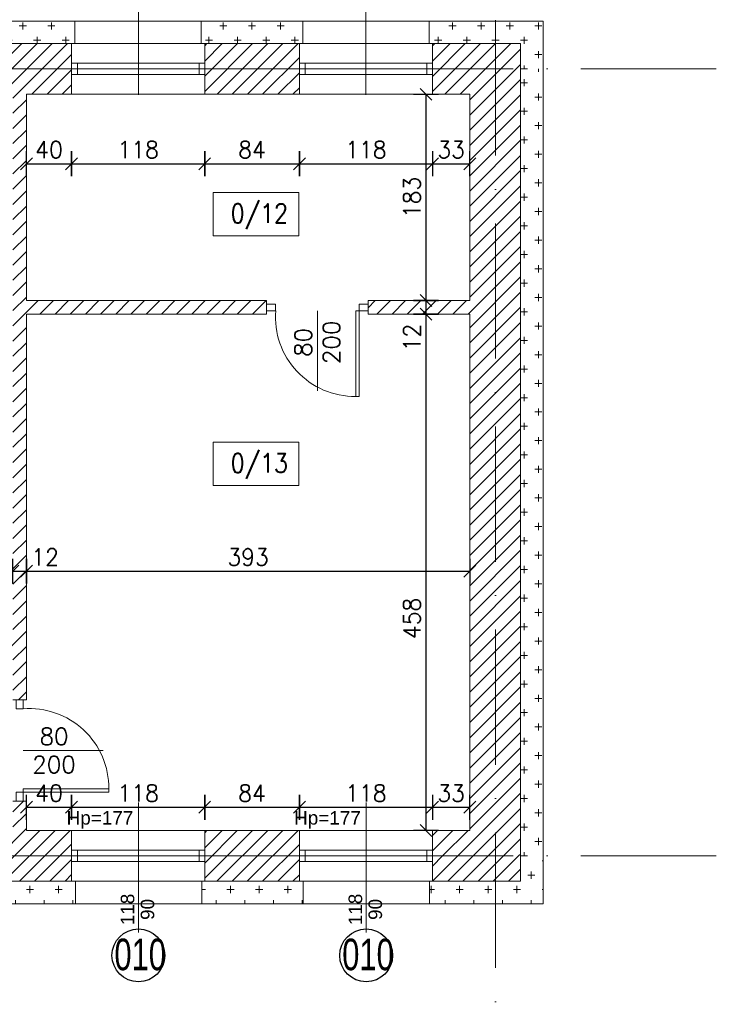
# Model space of a CAD drawing. Header units: millimetres. Extents: x -37273 to 136949, y -1495242345 to -598.
# Tile 35 of 38: x 44047 to 44665, y -16985 to -16112. Entities that reach past the tile are written whole.
import ezdxf

# ---------------------------------------------------------------- set-up
doc = ezdxf.new("R2010")
doc.units = ezdxf.units.MM
doc.linetypes.add('ACAD_ISO10W100', pattern=[18, 12, -3, 0, -3])
for name, color, linetype, lineweight in [('A-DRZ', 3, 'Continuous', 13), ('A-OKN', 3, 'Continuous', 13), ('F-BIL-OP', 103, 'Continuous', 9), ('urządzenia', 252, 'Continuous', 0), ('wymiarowannie', 253, 'Continuous', 5), ('ściany', 190, 'Continuous', 25)]:
    doc.layers.add(name, color=color, linetype=linetype, lineweight=lineweight)
for name, color, linetype in [('OPISY', 4, 'Continuous'), ('wym', 1, 'Continuous'), ('ściana', 7, 'Continuous')]:
    doc.layers.add(name, color=color, linetype=linetype)
doc.styles.add('op2', font='arial.ttf')
doc.styles.add('SIMPLEX', font='simplex', dxfattribs={"width": 0.85})
doc.styles.get("Standard").update_dxf_attribs({"font": 'arial.ttf'})
doc.styles.add('WYM_50', font='simplex.shx', dxfattribs={"width": 0.95})
doc.dimstyles.new('50', dxfattribs={"dimtxt": 15, "dimasz": 0.15, "dimexe": 13, "dimexo": 30, "dimgap": 5, "dimtad": 1, "dimdec": 0, "dimrnd": 0.5, "dimzin": 1, "dimdsep": 46, "dimtxsty": 'WYM_50', "dimblk": 'A', "dimcen": 3, "dimdle": 5, "dimse1": 1, "dimse2": 1, "dimclrd": 256, "dimclre": 256, "dimclrt": 2, "dimaunit": 1, "dimadec": 0, "dimazin": 0, "dimtfac": 0.32, "dimtdec": 0, "dimtix": 1, "dimtmove": 1, "dimatfit": 3, "dimldrblk": 'A', "dimfxl": 1, "dimtvp": 0.08, "dimtolj": 1, "dimtzin": 1, "dimarcsym": 0})

# ---------------------------------------------------------------- blocks, each defined once
blk = doc.blocks.new('A')
at = {"color": 1, "linetype": 'Continuous'}
blk.add_line((0, 73.6), (0, -73.6), dxfattribs=at)
at = {"color": 7, "linetype": 'Continuous'}
blk.add_line((-35.3, -35.3), (35.3, 35.3), dxfattribs=at)
blk = doc.blocks.new('*D2352')
at = {"layer": 'Defpoints', "color": 0, "lineweight": 13, "ltscale": 3}
for p in [(44491, -16876.05), (43668, -17215.41), (44491, -17931.85)]:
    blk.add_point(p, dxfattribs=at)
at = {"layer": 'wym', "lineweight": -2}
blk.add_line((43668.15, -17931.85), (44490.85, -17931.85), dxfattribs=at)
at = {"layer": 'wym', "lineweight": -2, "ltscale": 3, "xscale": 0.15, "yscale": 0.15, "zscale": 0.15, "rotation": 180}
blk.add_blockref('A', (43668, -17931.85), dxfattribs=at)
at = {"layer": 'wym', "lineweight": -2, "ltscale": 3, "xscale": 0.15, "yscale": 0.15, "zscale": 0.15}
blk.add_blockref('A', (44491, -17931.85), dxfattribs=at)
at = {"layer": 'wym', "color": 2, "ltscale": 3, "insert": (44079.5, -17919.35), "char_height": 15, "attachment_point": 5, "style": 'WYM_50'}
blk.add_mtext('\\A1;823', dxfattribs=at)
blk = doc.blocks.new('*D2401')
at = {"layer": 'Defpoints', "color": 0, "lineweight": 13, "ltscale": 3}
for p in [(44053, -16575.35), (44446, -16575.35), (44446, -16601.06)]:
    blk.add_point(p, dxfattribs=at)
at = {"layer": 'wym', "lineweight": -2}
blk.add_line((44053.15, -16601.06), (44445.85, -16601.06), dxfattribs=at)
at = {"layer": 'wym', "lineweight": -2, "ltscale": 3, "xscale": 0.15, "yscale": 0.15, "zscale": 0.15, "rotation": 180}
blk.add_blockref('A', (44053, -16601.06), dxfattribs=at)
at = {"layer": 'wym', "lineweight": -2, "ltscale": 3, "xscale": 0.15, "yscale": 0.15, "zscale": 0.15}
blk.add_blockref('A', (44446, -16601.06), dxfattribs=at)
at = {"layer": 'wym', "color": 2, "ltscale": 3, "insert": (44249.5, -16588.56), "char_height": 15, "attachment_point": 5, "style": 'WYM_50'}
blk.add_mtext('\\A1;393', dxfattribs=at)
blk = doc.blocks.new('*D2414')
at = {"layer": 'Defpoints', "color": 0, "lineweight": 13, "ltscale": 3}
for p in [(44211, -16810.48), (44093, -16837.89), (44211, -16837.89)]:
    blk.add_point(p, dxfattribs=at)
at = {"layer": 'wym', "lineweight": -2}
blk.add_line((44093.15, -16810.48), (44210.85, -16810.48), dxfattribs=at)
at = {"layer": 'wym', "lineweight": -2, "ltscale": 3, "xscale": 0.15, "yscale": 0.15, "zscale": 0.15, "rotation": 180}
blk.add_blockref('A', (44093, -16810.48), dxfattribs=at)
at = {"layer": 'wym', "lineweight": -2, "ltscale": 3, "xscale": 0.15, "yscale": 0.15, "zscale": 0.15}
blk.add_blockref('A', (44211, -16810.48), dxfattribs=at)
at = {"layer": 'wym', "color": 2, "ltscale": 3, "insert": (44152, -16797.98), "char_height": 15, "attachment_point": 5, "style": 'WYM_50'}
blk.add_mtext('\\A1;118', dxfattribs=at)
blk = doc.blocks.new('*D2490')
at = {"layer": 'Defpoints', "color": 0, "lineweight": 13, "ltscale": 3}
for p in [(44491, -15767.94), (43986, -16009.45), (44491, -16133.05)]:
    blk.add_point(p, dxfattribs=at)
at = {"layer": 'wym', "lineweight": -2}
blk.add_line((43986.15, -15767.94), (44490.85, -15767.94), dxfattribs=at)
at = {"layer": 'wym', "lineweight": -2, "ltscale": 3, "xscale": 0.15, "yscale": 0.15, "zscale": 0.15, "rotation": 180}
blk.add_blockref('A', (43986, -15767.94), dxfattribs=at)
at = {"layer": 'wym', "lineweight": -2, "ltscale": 3, "xscale": 0.15, "yscale": 0.15, "zscale": 0.15}
blk.add_blockref('A', (44491, -15767.94), dxfattribs=at)
at = {"layer": 'wym', "color": 2, "ltscale": 3, "insert": (44238.5, -15755.44), "char_height": 15, "attachment_point": 5, "style": 'WYM_50'}
blk.add_mtext('\\A1;505', dxfattribs=at)
blk = doc.blocks.new('*D2493')
at = {"layer": 'Defpoints', "color": 0, "lineweight": 13, "ltscale": 3}
for p in [(44491, -15721.23), (43668, -16014.55), (44491, -16133.05)]:
    blk.add_point(p, dxfattribs=at)
at = {"layer": 'wym', "lineweight": -2}
blk.add_line((43668.15, -15721.23), (44490.85, -15721.23), dxfattribs=at)
at = {"layer": 'wym', "lineweight": -2, "ltscale": 3, "xscale": 0.15, "yscale": 0.15, "zscale": 0.15, "rotation": 180}
blk.add_blockref('A', (43668, -15721.23), dxfattribs=at)
at = {"layer": 'wym', "lineweight": -2, "ltscale": 3, "xscale": 0.15, "yscale": 0.15, "zscale": 0.15}
blk.add_blockref('A', (44491, -15721.23), dxfattribs=at)
at = {"layer": 'wym', "color": 2, "ltscale": 3, "insert": (44079.5, -15708.73), "char_height": 15, "attachment_point": 5, "style": 'WYM_50'}
blk.add_mtext('\\A1;823', dxfattribs=at)
blk = doc.blocks.new('*D2613')
at = {"layer": 'Defpoints', "color": 0, "lineweight": 13, "ltscale": 3}
for p in [(44093, -16178.05), (44211, -16178.05), (44211, -16239.64)]:
    blk.add_point(p, dxfattribs=at)
at = {"layer": 'wym', "lineweight": -2}
blk.add_line((44093.15, -16239.64), (44210.85, -16239.64), dxfattribs=at)
at = {"layer": 'wym', "lineweight": -2, "ltscale": 3, "xscale": 0.15, "yscale": 0.15, "zscale": 0.15, "rotation": 180}
blk.add_blockref('A', (44093, -16239.64), dxfattribs=at)
at = {"layer": 'wym', "lineweight": -2, "ltscale": 3, "xscale": 0.15, "yscale": 0.15, "zscale": 0.15}
blk.add_blockref('A', (44211, -16239.64), dxfattribs=at)
at = {"layer": 'wym', "color": 2, "ltscale": 3, "insert": (44152, -16227.14), "char_height": 15, "attachment_point": 5, "style": 'WYM_50'}
blk.add_mtext('\\A1;118', dxfattribs=at)
blk = doc.blocks.new('*D2612')
at = {"layer": 'Defpoints', "color": 0, "lineweight": 13, "ltscale": 3}
for p in [(44053, -16178.05), (44093, -16178.05), (44093, -16239.64)]:
    blk.add_point(p, dxfattribs=at)
at = {"layer": 'wym', "lineweight": -2}
blk.add_line((44053.15, -16239.64), (44092.85, -16239.64), dxfattribs=at)
at = {"layer": 'wym', "lineweight": -2, "ltscale": 3, "xscale": 0.15, "yscale": 0.15, "zscale": 0.15, "rotation": 180}
blk.add_blockref('A', (44053, -16239.64), dxfattribs=at)
at = {"layer": 'wym', "lineweight": -2, "ltscale": 3, "xscale": 0.15, "yscale": 0.15, "zscale": 0.15}
blk.add_blockref('A', (44093, -16239.64), dxfattribs=at)
at = {"layer": 'wym', "color": 2, "ltscale": 3, "insert": (44073, -16227.14), "char_height": 15, "attachment_point": 5, "style": 'WYM_50'}
blk.add_mtext('\\A1;40', dxfattribs=at)
blk = doc.blocks.new('*D2413')
at = {"layer": 'Defpoints', "color": 0, "lineweight": 13, "ltscale": 3}
for p in [(44093, -16810.48), (44053, -16831.05), (44093, -16831.05)]:
    blk.add_point(p, dxfattribs=at)
at = {"layer": 'wym', "lineweight": -2}
blk.add_line((44053.15, -16810.48), (44092.85, -16810.48), dxfattribs=at)
at = {"layer": 'wym', "lineweight": -2, "ltscale": 3, "xscale": 0.15, "yscale": 0.15, "zscale": 0.15, "rotation": 180}
blk.add_blockref('A', (44053, -16810.48), dxfattribs=at)
at = {"layer": 'wym', "lineweight": -2, "ltscale": 3, "xscale": 0.15, "yscale": 0.15, "zscale": 0.15}
blk.add_blockref('A', (44093, -16810.48), dxfattribs=at)
at = {"layer": 'wym', "color": 2, "ltscale": 3, "insert": (44073, -16797.98), "char_height": 15, "attachment_point": 5, "style": 'WYM_50'}
blk.add_mtext('\\A1;40', dxfattribs=at)
blk = doc.blocks.new('*D2400')
at = {"layer": 'Defpoints', "color": 0, "lineweight": 13, "ltscale": 3}
for p in [(44041, -16567.14), (44053, -16567.14), (44053, -16601.06)]:
    blk.add_point(p, dxfattribs=at)
at = {"layer": 'wym', "lineweight": -2}
for p, q in [((44041.15, -16601.06), (44052.85, -16601.06)), ((44053, -16601.06), (44084.73, -16601.06))]:
    blk.add_line(p, q, dxfattribs=at)
at = {"layer": 'wym', "lineweight": -2, "ltscale": 3, "xscale": 0.15, "yscale": 0.15, "zscale": 0.15, "rotation": 180}
blk.add_blockref('A', (44041, -16601.06), dxfattribs=at)
at = {"layer": 'wym', "lineweight": -2, "ltscale": 3, "xscale": 0.15, "yscale": 0.15, "zscale": 0.15}
blk.add_blockref('A', (44053, -16601.06), dxfattribs=at)
at = {"layer": 'wym', "color": 2, "ltscale": 3, "insert": (44069.55, -16588.56), "char_height": 15, "attachment_point": 5, "style": 'WYM_50'}
blk.add_mtext('\\A1;12', dxfattribs=at)
blk = doc.blocks.new('DRZWI80')
at = {"layer": 'A-DRZ', "extrusion": (0, 0, -1)}
for points in [[(-63186.49, 25780.28), (-63183.49, 25780.28), (-63183.49, 25856.28)], [(-63186.49, 25856.28), (-63183.49, 25856.28)]]:
    blk.add_lwpolyline(points, dxfattribs=at)
at = {"layer": 'A-DRZ'}
for points in [[(63186.49, 25780.28), (63186.49, 25856.28)], [(63149.49, 25780.28), (63149.49, 25851.36)]]:
    blk.add_lwpolyline(points, dxfattribs=at)
for points in [[(63104.49, 25774.28), (63104.49, 25780.28), (63112.49, 25780.28), (63112.49, 25774.28)], [(63194.49, 25774.28), (63194.49, 25780.28), (63186.49, 25780.28), (63186.49, 25774.28)]]:
    blk.add_lwpolyline(points, close=True, dxfattribs=at)
at = {"layer": 'A-DRZ', "color": 1}
blk.add_arc((63182.77, 25785.79), 70.49, 89.40844, 184.48773, dxfattribs=at)
blk = doc.blocks.new('GFT43')
at = {"layer": 'A-DRZ'}
blk.add_blockref('DRZWI80', (-63194.49, -25774.28), dxfattribs=at)
blk = doc.blocks.new('*D2616')
at = {"layer": 'Defpoints', "color": 0, "lineweight": 13, "ltscale": 3}
for p in [(44413, -16178.05), (44446, -16178.05), (44446, -16239.64)]:
    blk.add_point(p, dxfattribs=at)
at = {"layer": 'wym', "lineweight": -2}
for p, q in [((44412.85, -16239.64), (44412.7, -16239.64)), ((44413, -16239.64), (44446, -16239.64)), ((44446.15, -16239.64), (44446.3, -16239.64))]:
    blk.add_line(p, q, dxfattribs=at)
at = {"layer": 'wym', "lineweight": -2, "ltscale": 3, "xscale": 0.15, "yscale": 0.15, "zscale": 0.15}
blk.add_blockref('A', (44413, -16239.64), dxfattribs=at)
at = {"layer": 'wym', "lineweight": -2, "ltscale": 3, "xscale": 0.15, "yscale": 0.15, "zscale": 0.15, "rotation": 180}
blk.add_blockref('A', (44446, -16239.64), dxfattribs=at)
at = {"layer": 'wym', "color": 2, "ltscale": 3, "insert": (44429.5, -16227.14), "char_height": 15, "attachment_point": 5, "style": 'WYM_50'}
blk.add_mtext('\\A1;33', dxfattribs=at)
blk = doc.blocks.new('*D2615')
at = {"layer": 'Defpoints', "color": 0, "lineweight": 13, "ltscale": 3}
for p in [(44295, -16178.05), (44413, -16178.05), (44413, -16239.64)]:
    blk.add_point(p, dxfattribs=at)
at = {"layer": 'wym', "lineweight": -2}
blk.add_line((44295.15, -16239.64), (44412.85, -16239.64), dxfattribs=at)
at = {"layer": 'wym', "lineweight": -2, "ltscale": 3, "xscale": 0.15, "yscale": 0.15, "zscale": 0.15, "rotation": 180}
blk.add_blockref('A', (44295, -16239.64), dxfattribs=at)
at = {"layer": 'wym', "lineweight": -2, "ltscale": 3, "xscale": 0.15, "yscale": 0.15, "zscale": 0.15}
blk.add_blockref('A', (44413, -16239.64), dxfattribs=at)
at = {"layer": 'wym', "color": 2, "ltscale": 3, "insert": (44354, -16227.14), "char_height": 15, "attachment_point": 5, "style": 'WYM_50'}
blk.add_mtext('\\A1;118', dxfattribs=at)
blk = doc.blocks.new('*D2614')
at = {"layer": 'Defpoints', "color": 0, "lineweight": 13, "ltscale": 3}
for p in [(44211, -16178.05), (44295, -16178.05), (44295, -16239.64)]:
    blk.add_point(p, dxfattribs=at)
at = {"layer": 'wym', "lineweight": -2}
blk.add_line((44211.15, -16239.64), (44294.85, -16239.64), dxfattribs=at)
at = {"layer": 'wym', "lineweight": -2, "ltscale": 3, "xscale": 0.15, "yscale": 0.15, "zscale": 0.15, "rotation": 180}
blk.add_blockref('A', (44211, -16239.64), dxfattribs=at)
at = {"layer": 'wym', "lineweight": -2, "ltscale": 3, "xscale": 0.15, "yscale": 0.15, "zscale": 0.15}
blk.add_blockref('A', (44295, -16239.64), dxfattribs=at)
at = {"layer": 'wym', "color": 2, "ltscale": 3, "insert": (44253, -16227.14), "char_height": 15, "attachment_point": 5, "style": 'WYM_50'}
blk.add_mtext('\\A1;84', dxfattribs=at)
blk = doc.blocks.new('*D2417')
at = {"layer": 'Defpoints', "color": 0, "lineweight": 13, "ltscale": 3}
for p in [(44446, -16810.48), (44413, -16822.22), (44446, -16822.22)]:
    blk.add_point(p, dxfattribs=at)
at = {"layer": 'wym', "lineweight": -2}
for p, q in [((44412.85, -16810.48), (44412.7, -16810.48)), ((44413, -16810.48), (44446, -16810.48)), ((44446.15, -16810.48), (44446.3, -16810.48))]:
    blk.add_line(p, q, dxfattribs=at)
at = {"layer": 'wym', "lineweight": -2, "ltscale": 3, "xscale": 0.15, "yscale": 0.15, "zscale": 0.15}
blk.add_blockref('A', (44413, -16810.48), dxfattribs=at)
at = {"layer": 'wym', "lineweight": -2, "ltscale": 3, "xscale": 0.15, "yscale": 0.15, "zscale": 0.15, "rotation": 180}
blk.add_blockref('A', (44446, -16810.48), dxfattribs=at)
at = {"layer": 'wym', "color": 2, "ltscale": 3, "insert": (44429.5, -16797.98), "char_height": 15, "attachment_point": 5, "style": 'WYM_50'}
blk.add_mtext('\\A1;33', dxfattribs=at)
blk = doc.blocks.new('*D2416')
at = {"layer": 'Defpoints', "color": 0, "lineweight": 13, "ltscale": 3}
for p in [(44413, -16810.48), (44295, -16840.97), (44413, -16840.97)]:
    blk.add_point(p, dxfattribs=at)
at = {"layer": 'wym', "lineweight": -2}
blk.add_line((44295.15, -16810.48), (44412.85, -16810.48), dxfattribs=at)
at = {"layer": 'wym', "lineweight": -2, "ltscale": 3, "xscale": 0.15, "yscale": 0.15, "zscale": 0.15, "rotation": 180}
blk.add_blockref('A', (44295, -16810.48), dxfattribs=at)
at = {"layer": 'wym', "lineweight": -2, "ltscale": 3, "xscale": 0.15, "yscale": 0.15, "zscale": 0.15}
blk.add_blockref('A', (44413, -16810.48), dxfattribs=at)
at = {"layer": 'wym', "color": 2, "ltscale": 3, "insert": (44354, -16797.98), "char_height": 15, "attachment_point": 5, "style": 'WYM_50'}
blk.add_mtext('\\A1;118', dxfattribs=at)
blk = doc.blocks.new('*D2415')
at = {"layer": 'Defpoints', "color": 0, "lineweight": 13, "ltscale": 3}
for p in [(44295, -16810.48), (44211, -16840.97), (44295, -16840.97)]:
    blk.add_point(p, dxfattribs=at)
at = {"layer": 'wym', "lineweight": -2}
blk.add_line((44211.15, -16810.48), (44294.85, -16810.48), dxfattribs=at)
at = {"layer": 'wym', "lineweight": -2, "ltscale": 3, "xscale": 0.15, "yscale": 0.15, "zscale": 0.15, "rotation": 180}
blk.add_blockref('A', (44211, -16810.48), dxfattribs=at)
at = {"layer": 'wym', "lineweight": -2, "ltscale": 3, "xscale": 0.15, "yscale": 0.15, "zscale": 0.15}
blk.add_blockref('A', (44295, -16810.48), dxfattribs=at)
at = {"layer": 'wym', "color": 2, "ltscale": 3, "insert": (44253, -16797.98), "char_height": 15, "attachment_point": 5, "style": 'WYM_50'}
blk.add_mtext('\\A1;84', dxfattribs=at)
blk = doc.blocks.new('*D2407')
at = {"layer": 'Defpoints', "color": 0, "lineweight": 13, "ltscale": 3}
for p in [(44374.19, -16373.05), (44374.19, -16831.05), (44407.23, -16831.05)]:
    blk.add_point(p, dxfattribs=at)
at = {"layer": 'wym', "lineweight": -2}
blk.add_line((44407.23, -16373.2), (44407.23, -16830.9), dxfattribs=at)
at = {"layer": 'wym', "lineweight": -2, "ltscale": 3, "xscale": 0.15, "yscale": 0.15, "zscale": 0.15}
for p, rotation in [((44407.23, -16373.05), 90), ((44407.23, -16831.05), 270)]:
    blk.add_blockref('A', p, dxfattribs=dict(at, rotation=rotation))
at = {"layer": 'wym', "color": 2, "ltscale": 3, "insert": (44394.73, -16642.97), "char_height": 15, "attachment_point": 5, "rotation": 90, "style": 'WYM_50'}
blk.add_mtext('\\A1;458', dxfattribs=at)
blk = doc.blocks.new('*D2406')
at = {"layer": 'Defpoints', "color": 0, "lineweight": 13, "ltscale": 3}
for p in [(44386.43, -16361.05), (44386.43, -16373.05), (44407.23, -16373.05)]:
    blk.add_point(p, dxfattribs=at)
at = {"layer": 'wym', "lineweight": -2}
for p, q in [((44407.23, -16361.2), (44407.23, -16372.9)), ((44407.23, -16373.05), (44407.23, -16409))]:
    blk.add_line(p, q, dxfattribs=at)
at = {"layer": 'wym', "lineweight": -2, "ltscale": 3, "xscale": 0.15, "yscale": 0.15, "zscale": 0.15}
for p, rotation in [((44407.23, -16361.05), 90), ((44407.23, -16373.05), 270)]:
    blk.add_blockref('A', p, dxfattribs=dict(at, rotation=rotation))
at = {"layer": 'wym', "color": 2, "ltscale": 3, "insert": (44394.73, -16393.82), "char_height": 15, "attachment_point": 5, "rotation": 90, "style": 'WYM_50'}
blk.add_mtext('\\A1;12', dxfattribs=at)
blk = doc.blocks.new('*D2405')
at = {"layer": 'Defpoints', "color": 0, "lineweight": 13, "ltscale": 3}
for p in [(44411.47, -16178.05), (44407.23, -16361.05), (44411.47, -16361.05)]:
    blk.add_point(p, dxfattribs=at)
at = {"layer": 'wym', "lineweight": -2}
blk.add_line((44407.23, -16178.2), (44407.23, -16360.9), dxfattribs=at)
at = {"layer": 'wym', "lineweight": -2, "ltscale": 3, "xscale": 0.15, "yscale": 0.15, "zscale": 0.15}
for p, rotation in [((44407.23, -16178.05), 90), ((44407.23, -16361.05), 270)]:
    blk.add_blockref('A', p, dxfattribs=dict(at, rotation=rotation))
at = {"layer": 'wym', "color": 2, "ltscale": 3, "insert": (44394.73, -16269.55), "char_height": 15, "attachment_point": 5, "rotation": 90, "style": 'WYM_50'}
blk.add_mtext('\\A1;183', dxfattribs=at)

msp = doc.modelspace()

# ---------------------------------------------------------------- hatches: boundary and pattern name
at = {"layer": 'wymiarowannie', "lineweight": 13, "ltscale": 3}
h = msp.add_hatch(dxfattribs=at)
h.set_pattern_fill('CROSS', color=1, scale=2)
h.set_pattern_definition([(0, (43983.025, -16155.546), (12.7, 12.7), [6.35, -19.05]), (90, (43986.2, -16158.721), (-12.7, 12.7), [6.35, -19.05])])
h.paths.add_polyline_path([(43983.03, -16133.05), (43983.03, -16113.05), (44095.97, -16113.05), (44095.97, -16133.05), (44093, -16133.05), (43986, -16133.05)])
h.paths.add_polyline_path([(44208.03, -16133.05), (44208.03, -16113.05), (44297.97, -16113.05), (44297.97, -16133.05), (44295, -16133.05), (44211, -16133.05)])
h.paths.add_polyline_path([(44469, -16133.05), (44469, -16113.05), (44511, -16113.05), (44511, -16155.55), (44491, -16155.55), (44491, -16133.05)])
h.paths.add_polyline_path([(44410.03, -16133.05), (44410.03, -16113.05), (44469, -16113.05), (44469, -16133.05), (44413, -16133.05)])
h = msp.add_hatch(dxfattribs=at)
h.set_pattern_fill('ANSI31', color=5, scale=3)
h.set_pattern_definition([(45, (43985.995, -16155.546), (-6.7352, 6.7352), [])])
h.paths.add_polyline_path([(44093, -16155.55), (44093, -16133.05), (43986, -16133.05), (43986, -16155.55)])
h = msp.add_hatch(dxfattribs=at)
h.set_pattern_fill('ANSI31', color=5, scale=3)
h.set_pattern_definition([(45, (44412.995, -16876.046), (-6.73519, 6.73519), [])])
h.paths.add_polyline_path([(44413, -16178.05), (44446, -16178.05), (44446, -16361.05), (44355.95, -16361.05), (44355.95, -16373.05), (44446, -16373.05), (44446, -16831.05), (44413, -16831.05), (44413, -16853.55), (44469, -16853.55), (44469, -16155.55), (44413, -16155.55)])
h.paths.add_polyline_path([(44469, -16853.55), (44491, -16853.55), (44491, -16155.55), (44469, -16155.55)])
h.paths.add_polyline_path([(44211, -16178.05), (44295, -16178.05), (44295, -16155.55), (44211, -16155.55)])
h.paths.add_polyline_path([(44295, -16155.55), (44295, -16133.05), (44211, -16133.05), (44211, -16155.55)])
h.paths.add_polyline_path([(44469, -16155.55), (44469, -16133.05), (44413, -16133.05), (44413, -16155.55)])
h.paths.add_polyline_path([(44491, -16155.55), (44491, -16133.05), (44469, -16133.05), (44469, -16155.55)])
h = msp.add_hatch(dxfattribs=at)
h.set_pattern_fill('ANSI31', color=5, scale=3)
h.set_pattern_definition([(45, (43985.995, -16155.546), (-6.73519, 6.73519), [])])
h.paths.add_polyline_path([(43986, -16178.05), (44041, -16178.05), (44041, -16664.05), (44015.98, -16664.05), (44015.98, -16676.05), (44041, -16676.05), (44041, -16715.14), (44053, -16715.14), (44053, -16373.05), (44265.95, -16373.05), (44265.95, -16361.05), (44053, -16361.05), (44053, -16178.05), (44093, -16178.05), (44093, -16155.55), (43986, -16155.55)])
h.paths.add_polyline_path([(44093, -16853.55), (44093, -16831.05), (44053, -16831.05), (44053, -16805.14), (44041, -16805.14), (44041, -16831.05), (44023, -16831.05), (44023, -16853.55)])
h.paths.add_polyline_path([(44295, -16853.55), (44295, -16831.05), (44211, -16831.05), (44211, -16853.55)])
h.paths.add_polyline_path([(44211, -16876.05), (44295, -16876.05), (44295, -16853.55), (44211, -16853.55)])
h.paths.add_polyline_path([(44023, -16876.05), (44093, -16876.05), (44093, -16853.55), (44023, -16853.55)])
h.paths.add_polyline_path([(44085.78, -16810.12), (44085.78, -16833.19), (44150.55, -16833.19), (44150.55, -16810.12)], flags=24)
h.paths.add_polyline_path([(44018.07, -16786.73), (44018.07, -16809.23), (44045.92, -16809.23), (44045.92, -16786.73)], flags=24)
h.paths.add_polyline_path([(44287.53, -16810.12), (44287.53, -16833.19), (44352.31, -16833.19), (44352.31, -16810.12)], flags=24)
h = msp.add_hatch(dxfattribs=at)
h.set_pattern_fill('CROSS', color=1, scale=2)
h.set_pattern_definition([(0, (44490.995, -16853.546), (12.7, 12.7), [6.35, -19.05]), (90, (44494.17, -16856.721), (-12.7, 12.7), [6.35, -19.05])])
h.paths.add_polyline_path([(44491, -16853.55), (44491, -16155.55), (44511, -16155.55), (44511, -16853.55)])
h = msp.add_hatch(dxfattribs=at)
h.set_pattern_fill('CROSS', color=1, scale=2)
h.set_pattern_definition([(0, (43836.995, -16896.046), (12.7, 12.7), [6.35, -19.05]), (90, (43840.17, -16899.221), (-12.7, 12.7), [6.35, -19.05])])
h.paths.add_polyline_path([(44208.47, -16896.05), (44208.47, -16876.05), (44211, -16876.05), (44295, -16876.05), (44298.41, -16876.05), (44298.41, -16896.05)])
h.paths.add_polyline_path([(44469, -16896.05), (44469, -16876.05), (44491, -16876.05), (44491, -16853.55), (44511, -16853.55), (44511, -16896.05)])
h.paths.add_polyline_path([(44020.47, -16896.05), (44020.47, -16876.05), (44022.75, -16876.05), (44093.24, -16876.05), (44096.41, -16876.05), (44096.41, -16896.05)])
h.paths.add_polyline_path([(43837, -16896.05), (43837, -16876.05), (43905, -16876.05), (43908.41, -16876.05), (43908.41, -16896.05)])
h.paths.add_polyline_path([(44410.47, -16896.05), (44410.47, -16876.05), (44413, -16876.05), (44469, -16876.05), (44469, -16896.05)])
h = msp.add_hatch(dxfattribs=at)
h.set_pattern_fill('ANSI31', color=5, scale=3)
h.set_pattern_definition([(45, (44412.995, -16876.046), (-6.7352, 6.7352), [])])
h.paths.add_polyline_path([(44413, -16876.05), (44469, -16876.05), (44469, -16853.55), (44413, -16853.55)])
h.paths.add_polyline_path([(44469, -16876.05), (44491, -16876.05), (44491, -16853.55), (44469, -16853.55)])

# ---------------------------------------------------------------- linework, layer by layer
at = {"layer": 'A-OKN'}
for p, q in [((44208.03, -16113.05), (44095.97, -16113.05)), ((44410.03, -16113.05), (44297.97, -16113.05)), ((44211.24, -16133.05), (44093.24, -16133.05)), ((44413, -16133.05), (44295, -16133.05)), ((44211.24, -16150.55), (44093.24, -16150.55)), ((44098.24, -16150.55), (44098.24, -16160.55)), ((44098.24, -16150.55), (44098.24, -16160.55)), ((44098.24, -16155.55), (44206.24, -16155.55)), ((44206.24, -16150.55), (44206.24, -16160.55)), ((44206.24, -16150.55), (44206.24, -16160.55)), ((44413, -16150.55), (44295, -16150.55)), ((44300, -16150.55), (44300, -16160.55)), ((44300, -16155.55), (44408, -16155.55)), ((44408, -16150.55), (44408, -16160.55)), ((44408, -16150.55), (44408, -16160.55)), ((44211.24, -16160.55), (44093.24, -16160.55)), ((44211.24, -16160.55), (44093.24, -16160.55)), ((44413, -16160.55), (44295, -16160.55)), ((44413, -16160.55), (44295, -16160.55)), ((44211.24, -16178.05), (44093.24, -16178.05)), ((44413, -16178.05), (44295, -16178.05)), ((44211.24, -16831.05), (44093.24, -16831.05)), ((44413, -16831.05), (44295, -16831.05)), ((44211.24, -16848.55), (44093.24, -16848.55)), ((44211.24, -16848.55), (44093.24, -16848.55)), ((44098.24, -16848.55), (44098.24, -16858.55)), ((44098.24, -16848.55), (44098.24, -16858.55)), ((44098.24, -16853.55), (44206.24, -16853.55)), ((44098.24, -16853.55), (44206.24, -16853.55)), ((44206.24, -16848.55), (44206.24, -16858.55)), ((44206.24, -16848.55), (44206.24, -16858.55)), ((44413, -16848.55), (44295, -16848.55)), ((44413, -16848.55), (44295, -16848.55)), ((44300, -16848.55), (44300, -16858.55)), ((44300, -16848.55), (44300, -16858.55)), ((44300, -16853.55), (44408, -16853.55)), ((44300, -16853.55), (44408, -16853.55)), ((44408, -16848.55), (44408, -16858.55)), ((44408, -16848.55), (44408, -16858.55)), ((44211.24, -16858.55), (44093.24, -16858.55)), ((44211.24, -16858.55), (44093.24, -16858.55)), ((44413, -16858.55), (44295, -16858.55)), ((44413, -16858.55), (44295, -16858.55)), ((44211.24, -16876.05), (44093.24, -16876.05)), ((44413, -16876.05), (44295, -16876.05)), ((44208.47, -16896.05), (44096.41, -16896.05)), ((44410.47, -16896.05), (44298.41, -16896.05))]:
    msp.add_line(p, q, dxfattribs=at)
at = {"layer": 'F-BIL-OP', "color": 0}
for points in [[(44218.57, -16265.29), (44294.52, -16265.29), (44294.52, -16303.68), (44218.57, -16303.68)], [(44218.57, -16486.74), (44294.52, -16486.74), (44294.52, -16525.13), (44218.57, -16525.13)]]:
    msp.add_lwpolyline(points, close=True, dxfattribs=at)
at = {"layer": 'wymiarowannie', "color": 251, "linetype": 'ACAD_ISO10W100', "lineweight": 13, "ltscale": 10}
for p, q in [((44469, -18033.41), (44469, -15599)), ((44664.64, -16155.55), (43646, -16155.55)), ((44664.64, -16853.55), (43646, -16853.55))]:
    msp.add_line(p, q, dxfattribs=at)
at = {"layer": 'wymiarowannie', "ltscale": 3}
for p, q in [((44152.24, -16076.06), (44152.24, -16178.51)), ((44354, -16076.06), (44354, -16178.51)), ((44152.24, -16806.19), (44152.24, -16921.51)), ((44354.24, -16806.19), (44354.24, -16921.51))]:
    msp.add_line(p, q, dxfattribs=at)
at = {"layer": 'ściana', "lineweight": 13, "ltscale": 3}
for p, q in [((43986, -16133.05), (44093, -16133.05)), ((44093, -16133.05), (44093, -16178.05)), ((44211, -16133.05), (44211, -16178.05)), ((44211, -16133.05), (44295, -16133.05)), ((44295, -16133.05), (44295, -16178.05)), ((44413, -16133.05), (44413, -16178.05)), ((44413, -16133.05), (44491, -16133.05)), ((44491, -16133.05), (44491, -16876.05)), ((44053, -16178.05), (44093, -16178.05)), ((44053, -16178.05), (44053, -16361.05)), ((44211, -16178.05), (44295, -16178.05)), ((44413, -16178.05), (44446, -16178.05)), ((44446, -16178.05), (44446, -16361.05)), ((44265.95, -16361.05), (44053, -16361.05)), ((44265.95, -16361.05), (44265.95, -16373.05)), ((44355.95, -16361.05), (44355.95, -16373.05)), ((44446, -16361.05), (44355.95, -16361.05)), ((44265.95, -16373.05), (44053, -16373.05)), ((44053, -16373.05), (44053, -16715.14)), ((44446, -16373.05), (44355.95, -16373.05)), ((44446, -16373.05), (44446, -16831.05)), ((44053, -16715.14), (44041, -16715.14)), ((44053, -16805.14), (44041, -16805.14)), ((44053, -16805.14), (44053, -16831.05)), ((44053, -16831.05), (44093, -16831.05)), ((44093, -16831.05), (44093, -16876.05)), ((44211, -16831.05), (44295, -16831.05)), ((44211, -16831.05), (44211, -16876.05)), ((44295, -16831.05), (44295, -16876.05)), ((44413, -16831.05), (44446, -16831.05)), ((44413, -16831.05), (44413, -16876.05)), ((44022.75, -16876.05), (44093, -16876.05)), ((44211, -16876.05), (44295, -16876.05)), ((44413, -16876.05), (44491, -16876.05))]:
    msp.add_line(p, q, dxfattribs=at)
at = {"layer": 'ściana', "color": 1, "lineweight": 13, "ltscale": 3}
for points in [[(43983.03, -16113.05), (44095.97, -16113.05)], [(44095.97, -16133.05), (44095.97, -16113.05)], [(44208.03, -16113.05), (44297.97, -16113.05)], [(44208.03, -16133.05), (44208.03, -16113.05)], [(44297.97, -16133.05), (44297.97, -16113.05)], [(44410.03, -16113.05), (44511, -16113.05), (44511, -16896.05), (44410.47, -16896.05)], [(44410.03, -16133.05), (44410.03, -16113.05)], [(44096.41, -16896.05), (44096.41, -16876.05)], [(44298.41, -16896.05), (44298.41, -16876.05)], [(44410.47, -16896.05), (44410.47, -16876.05)], [(44096.41, -16896.05), (44020.47, -16896.05)], [(44298.41, -16896.05), (44208.47, -16896.05)]]:
    msp.add_lwpolyline(points, dxfattribs=at)
at = {"layer": 'ściana', "lineweight": 13, "ltscale": 3}
msp.add_lwpolyline([(44208.47, -16896.05), (44208.47, -16876.05)], dxfattribs=at)
at = {"layer": 'ściany', "color": 5, "ltscale": 100}
for centre in [(44152.24, -16941.82), (44354.24, -16941.82)]:
    msp.add_circle(centre, 23.43, dxfattribs=at)

# ---------------------------------------------------------------- block references
at = {"layer": 'A-DRZ', "xscale": -1, "rotation": 180}
msp.add_blockref('GFT43', (44355.95, -16364.05), dxfattribs=at)
at = {"layer": 'A-DRZ', "rotation": 270}
msp.add_blockref('GFT43', (44044, -16805.14), dxfattribs=at)
msp.add_blockref('GFT43', (44044, -16805.14), dxfattribs=at)

# ---------------------------------------------------------------- texts
at = {"layer": 'A-DRZ', "insert": (44310.95, -16398.07), "char_height": 15, "attachment_point": 5, "rotation": 90}
msp.add_mtext('\\pxqc;{\\Fsimplex|c238;80\\P\\pq*;\\Fsimplex|c0;2\\Fsimplex|c238;00}', dxfattribs=at)
at = {"layer": 'A-DRZ', "insert": (44077.45, -16760.14), "char_height": 15, "attachment_point": 5}
msp.add_mtext('\\pxqc;{\\Fsimplex|c238;80\\P\\pq*;\\Fsimplex|c0;2\\Fsimplex|c238;00}', dxfattribs=at)
at = {"layer": 'F-BIL-OP', "color": 0, "style": 'SIMPLEX', "width": 0.85}
for s, p in [('0/12', (44234.15, -16292.15)), ('0/13', (44234.15, -16513.6))]:
    msp.add_text(s, height=17, dxfattribs=at).set_placement(p)
at = {"layer": 'OPISY', "color": 4, "ltscale": 3, "style": 'op2', "width": 0.7}
for p in [(44130.97, -16955.01), (44332.97, -16955.01)]:
    msp.add_text('010', height=28, dxfattribs=at).set_placement(p)
at = {"layer": 'urządzenia', "char_height": 12, "attachment_point": 5}
for insert in [(44118.17, -16821.65), (44319.92, -16821.65)]:
    msp.add_mtext('Hp=177', dxfattribs=dict(at, insert=insert))
at = {"layer": 'wymiarowannie', "color": 1, "lineweight": 13, "ltscale": 3, "char_height": 12, "attachment_point": 5, "rotation": 90}
for insert in [(44142.69, -16901.08), (44344.69, -16901.08)]:
    msp.add_mtext('118', dxfattribs=dict(at, insert=insert))
at = {"layer": 'wymiarowannie', "color": 1, "lineweight": 13, "ltscale": 3, "char_height": 12, "width": 30.7607, "attachment_point": 5, "rotation": 90}
for insert in [(44160.35, -16901.08), (44362.35, -16901.08)]:
    msp.add_mtext('90', dxfattribs=dict(at, insert=insert))

# ---------------------------------------------------------------- dimensions: what is measured, and where the dimension line sits
at = {"layer": 'wym'}
for base, p1, p2, picture, middle in [((44491, -15721.23), (43668, -16014.55), (44491, -16133.05), '*D2493', (44079.5, -15708.73)), ((44491, -15767.94), (43986, -16009.45), (44491, -16133.05), '*D2490', (44238.5, -15755.44)), ((44093, -16239.64), (44053, -16178.05), (44093, -16178.05), '*D2612', (44073, -16227.14)), ((44211, -16239.64), (44093, -16178.05), (44211, -16178.05), '*D2613', (44152, -16227.14)), ((44295, -16239.64), (44211, -16178.05), (44295, -16178.05), '*D2614', (44253, -16227.14)), ((44413, -16239.64), (44295, -16178.05), (44413, -16178.05), '*D2615', (44354, -16227.14)), ((44446, -16239.64), (44413, -16178.05), (44446, -16178.05), '*D2616', (44429.5, -16227.14)), ((44446, -16601.06), (44053, -16575.35), (44446, -16575.35), '*D2401', (44249.5, -16588.56)), ((44093, -16810.48), (44053, -16831.05), (44093, -16831.05), '*D2413', (44073, -16797.98)), ((44211, -16810.48), (44093, -16837.89), (44211, -16837.89), '*D2414', (44152, -16797.98)), ((44295, -16810.48), (44211, -16840.97), (44295, -16840.97), '*D2415', (44253, -16797.98)), ((44413, -16810.48), (44295, -16840.97), (44413, -16840.97), '*D2416', (44354, -16797.98)), ((44446, -16810.48), (44413, -16822.22), (44446, -16822.22), '*D2417', (44429.5, -16797.98)), ((44491, -17931.85), (43668, -17215.41), (44491, -16876.05), '*D2352', (44079.5, -17919.35))]:
    dim = msp.add_linear_dim(base=base, p1=p1, p2=p2, dimstyle='50', override={"dimblk": 'A', "dimfxl": 0, "dimarcsym": 1}, dxfattribs=at)
    dim.commit()
    dim.dimension.update_dxf_attribs({"geometry": picture, "text_midpoint": middle})
dim = msp.add_linear_dim(base=(44407.23, -16361.05), p1=(44411.47, -16178.05), p2=(44411.47, -16361.05), angle=90, dimstyle='50', override={"dimblk": 'A', "dimfxl": 0, "dimarcsym": 1}, dxfattribs=at)
dim.commit()
dim.dimension.update_dxf_attribs({"geometry": '*D2405', "text_midpoint": (44394.73, -16269.55)})
for base, p1, p2, picture, middle in [((44407.23, -16373.05), (44386.43, -16361.05), (44386.43, -16373.05), '*D2406', (44407.23, -16393.82)), ((44407.23, -16831.05), (44374.19, -16373.05), (44374.19, -16831.05), '*D2407', (44407.23, -16642.97))]:
    dim = msp.add_linear_dim(base=base, p1=p1, p2=p2, angle=90, dimstyle='50', override={"dimblk": 'A', "dimfxl": 0, "dimarcsym": 1}, dxfattribs=at)
    dim.commit()
    dim.dimension.update_dxf_attribs({"geometry": picture, "text_midpoint": middle, "dimtype": 160})
dim = msp.add_linear_dim(base=(44053, -16601.06), p1=(44041, -16567.14), p2=(44053, -16567.14), dimstyle='50', override={"dimblk": 'A', "dimfxl": 0, "dimarcsym": 1}, dxfattribs=at)
dim.commit()
dim.dimension.update_dxf_attribs({"geometry": '*D2400', "text_midpoint": (44069.55, -16601.06), "dimtype": 160})

doc.saveas('drawing.dxf')
